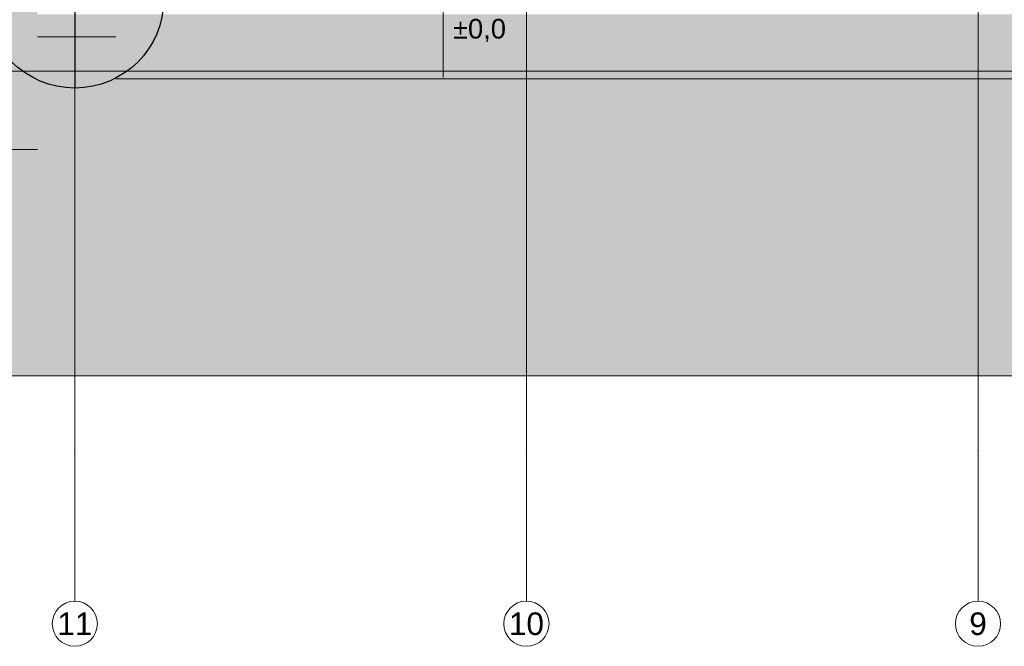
# Model space of a CAD drawing. Header units: millimetres. Extents: x -47038 to 86296, y -75637 to 48966.
# Tile 143 of 174: x 44454 to 50995, y 31480 to 35644. Entities that reach past the tile are written whole.
import ezdxf
from ezdxf.enums import TextEntityAlignment as Align

# ---------------------------------------------------------------- set-up
doc = ezdxf.new("R2010")
doc.units = ezdxf.units.MM
doc.linetypes.add('Wipeout_Contour', pattern=[1000, 0, -1000])
for name, color, linetype, lineweight, true_color in [('0_Nr_pióra__95', 7, 'Continuous', 20, 0x7c7c7c), ('131-Z Drogi_Nr_pióra__95', 7, 'Continuous', 20, 0x7c7c7c), ('299-A Wymiary Opisy_Nr_pióra__95', 7, 'Continuous', 0, 0x7c7c7c), ('410-K Osie główne_Nr_pióra__95', 7, 'Continuous', 20, 0x7c7c7c), ('420-K Ściany_Nr_pióra__95', 7, 'Continuous', 20, 0x7c7c7c), ('460 - Stropy_Nr_pióra__95', 7, 'Continuous', 20, 0x7c7c7c)]:
    doc.layers.add(name, color=color, linetype=linetype, lineweight=lineweight, true_color=true_color)
doc.layers.add('410-K Osie główne_Nr_pióra__1', color=7, linetype='Continuous', lineweight=20)
doc.layers.add('XREF', color=8, linetype='Continuous', lineweight=9)
doc.layers.add('420-K Ściany', color=7, linetype='Continuous')
doc.layers.add('POMOC', color=6, linetype='Continuous', lineweight=30, plot=False)
doc.styles.add('STYL_AUTOMATYCZNY_1', font='arial.ttf')
doc.styles.add('STYL_AUTOMATYCZNY_2', font='arial.ttf', dxfattribs={"width": 0.95})

# ---------------------------------------------------------------- blocks, each defined once
blk = doc.blocks.new('ElemPrzekroju_146_1', base_point=(5044, -99.42))
at = {"layer": '420-K Ściany_Nr_pióra__95', "linetype": 'Continuous', "lineweight": 20, "true_color": 0x7c7c7c}
for points in [[(1985.3, -124.42), (1985.3, -259.42), (1987.3, -259.42), (1987.3, -124.42)], [(1997.3, -124.42), (1987.3, -124.42), (1987.3, -259.42), (1997.3, -259.42)], [(1997.35, -124.42), (1997.3, -124.42), (1997.3, -259.42), (1997.35, -259.42), (1997.35, -124.47)], [(2037.35, -124.47), (1997.35, -124.47), (1997.35, -259.42), (2037.35, -259.42)]]:
    blk.add_hatch(color=8, dxfattribs=at).paths.add_polyline_path(points)
at = {"layer": '420-K Ściany_Nr_pióra__95', "color": 8, "linetype": 'Continuous', "lineweight": 20, "true_color": 0x7c7c7c}
for p, q in [((2037.35, -152.47), (2037.35, -259.42)), ((1985.3, -199.42), (1985.3, -259.42)), ((1997.35, -259.42), (1997.3, -259.42)), ((2037.35, -259.42), (1997.35, -259.42))]:
    blk.add_line(p, q, dxfattribs=at)
at = {"layer": '420-K Ściany_Nr_pióra__95', "color": 8, "linetype": 'Continuous', "lineweight": 20, "true_color": 0x7c7c7c, "flags": 128}
blk.add_lwpolyline([(1997.3, -259.42), (1987.3, -259.42), (1985.3, -259.42)], dxfattribs=at)
blk = doc.blocks.new('ElemPrzekroju_147_1', base_point=(5044, -99.42))
at = {"layer": '420-K Ściany_Nr_pióra__95', "color": 8, "linetype": 'Continuous', "lineweight": 20, "true_color": 0x7c7c7c}
blk.add_line((2329.8, -259.42), (2037.35, -259.42), dxfattribs=at)
blk = doc.blocks.new('A$C67FE79C0')
at = {"layer": '460 - Stropy_Nr_pióra__95', "linetype": 'Continuous', "lineweight": 5}
for points in [[(-27.78, -25), (-15.72, -25), (-15.72, -25.05), (24.28, -25.05), (2971.45, -25.05), (3011.45, -25.05), (3011.45, -25), (3023.5, -25), (3023.5, -10.05), (2768.83, -10.05), (2768.83, -15), (668.83, -15), (668.83, -10.05), (-27.78, -10.05)], [(24.28, -25.05), (24.28, -33.05), (2971.45, -33.05), (2971.45, -25.05)], [(24.28, -38.05), (2971.45, -38.05), (2971.45, -33.05), (24.28, -33.05)]]:
    blk.add_hatch(color=8, dxfattribs=at).paths.add_polyline_path(points)
at = {"layer": '0_Nr_pióra__95', "color": 8, "linetype": 'Continuous', "lineweight": 5, "flags": 128}
blk.add_lwpolyline([(-27.78, -25), (-25.77, -25), (-15.77, -25), (-15.72, -25), (24.28, -25)], dxfattribs=at)
at = {"layer": '410-K Osie główne_Nr_pióra__95', "color": 8, "linetype": 'Continuous', "lineweight": 5}
for p, q in [((-2.88, -300), (-2.88, -400)), ((297.12, -300), (297.12, -400)), ((597.12, -300), (597.12, -400))]:
    blk.add_line(p, q, dxfattribs=at)
for centre in [(-2.88, -415), (297.12, -415), (597.12, -415)]:
    blk.add_circle(centre, 15, dxfattribs=at)
for p in [(-2.88, -300), (-2.88, -300), (297.12, -300), (297.12, -300), (597.12, -300), (597.12, -300)]:
    blk.add_point(p, dxfattribs=at)
at = {"layer": '420-K Ściany', "color": 8, "lineweight": 5}
for name in ['ElemPrzekroju_146_1', 'ElemPrzekroju_147_1']:
    blk.add_blockref(name, (3030.93, 0), dxfattribs=at)
at = {"layer": '299-A Wymiary Opisy_Nr_pióra__95', "color": 8, "lineweight": 5, "insert": (248.34, -28.6), "char_height": 13, "attachment_point": 7, "style": 'STYL_AUTOMATYCZNY_1'}
blk.add_mtext('\\A1;{\\pql;\\fArial|b0|i0|c238|p0;\\W1.000000;±0,0}', dxfattribs=at)
at = {"layer": '410-K Osie główne_Nr_pióra__1', "color": 8, "lineweight": 5, "style": 'STYL_AUTOMATYCZNY_2'}
for s, p in [('11', (-2.88, -407.5)), ('10', (297.12, -407.5)), ('9', (597.12, -407.5))]:
    blk.add_text(s, height=15, dxfattribs=at).set_placement(p, align=Align.TOP_CENTER)
at = {"color": 8, "linetype": 'Wipeout_Contour', "lineweight": 5, "ltscale": 14867.230733}
blk.add_wipeout([(3860.02, -47.89), (-482, -47.89), (-482, -250.24), (3860.02, -250.24)], dxfattribs=at)
at = {"layer": '0_Nr_pióra__95', "linetype": 'Continuous', "lineweight": 5}
h = blk.add_hatch(dxfattribs=at)
h.set_pattern_fill('Grunt_0001', color=8, style=0, pattern_type=2)
h.set_pattern_definition([(45, (3030.926, 5e-13), (-27.57716, 27.57716), []), (45, (3021.73, 9.19), (-55.1543, 55.1543), []), (45, (3012.54, 18.385), (-55.1543, 55.1543), []), (135, (3003.349, 27.577), (9.19239, 9.19239), [39, -39])])
h.paths.add_polyline_path([(3860.02, -47.89), (-482, -47.89), (-482, -250.24), (3860.02, -250.24)])
at = {"layer": '131-Z Drogi_Nr_pióra__95', "linetype": 'Continuous', "lineweight": 5}
blk.add_hatch(color=8, dxfattribs=at).paths.add_polyline_path([(-465.57, -100), (-27.78, -100), (-27.78, 0), (-465.57, 0)])
at = {"layer": '460 - Stropy_Nr_pióra__95', "linetype": 'Continuous', "lineweight": 5}
blk.add_hatch(color=8, dxfattribs=at).paths.add_polyline_path([(24.28, -53.05), (2971.45, -53.05), (2971.45, -38.05), (24.28, -38.05)])
at = {"layer": '0_Nr_pióra__95', "color": 8, "linetype": 'Continuous', "lineweight": 5, "flags": 128}
blk.add_lwpolyline([(3860.02, -47.89), (-482, -47.89), (-482, -250.24), (3860.02, -250.24)], close=True, dxfattribs=at)
at = {"layer": '131-Z Drogi_Nr_pióra__95', "color": 8, "linetype": 'Continuous', "lineweight": 5}
blk.add_line((-27.78, -100), (-465.57, -100), dxfattribs=at)
at = {"layer": '299-A Wymiary Opisy_Nr_pióra__95', "color": 8, "linetype": 'Continuous', "lineweight": 5}
blk.add_line((241.84, 0), (241.84, -52), dxfattribs=at)
at = {"layer": '410-K Osie główne_Nr_pióra__95', "color": 8, "linetype": 'Continuous', "lineweight": 5}
for p, q in [((-2.88, 900), (-2.88, -300)), ((297.12, 900), (297.12, -300)), ((597.12, 900), (597.12, -300))]:
    blk.add_line(p, q, dxfattribs=at)
at = {"layer": '460 - Stropy_Nr_pióra__95', "color": 8, "linetype": 'Continuous', "lineweight": 5}
blk.add_line((2971.45, -53.05), (24.28, -53.05), dxfattribs=at)

msp = doc.modelspace()

# ---------------------------------------------------------------- block references
at = {"layer": 'XREF', "xscale": 10, "yscale": 10, "zscale": 10, "rotation": 360}
msp.add_blockref('A$C67FE79C0', (44848.7, 35780.4), dxfattribs=at)

# ---------------------------------------------------------------- next in the draw order: linework, layer by layer
at = {"layer": 'POMOC'}
msp.add_line((44819.9, 36371.4), (44819.9, 35189.4), dxfattribs=at)
msp.add_circle((44819.9, 35780.4), 591, dxfattribs=at)

doc.saveas('drawing.dxf')
